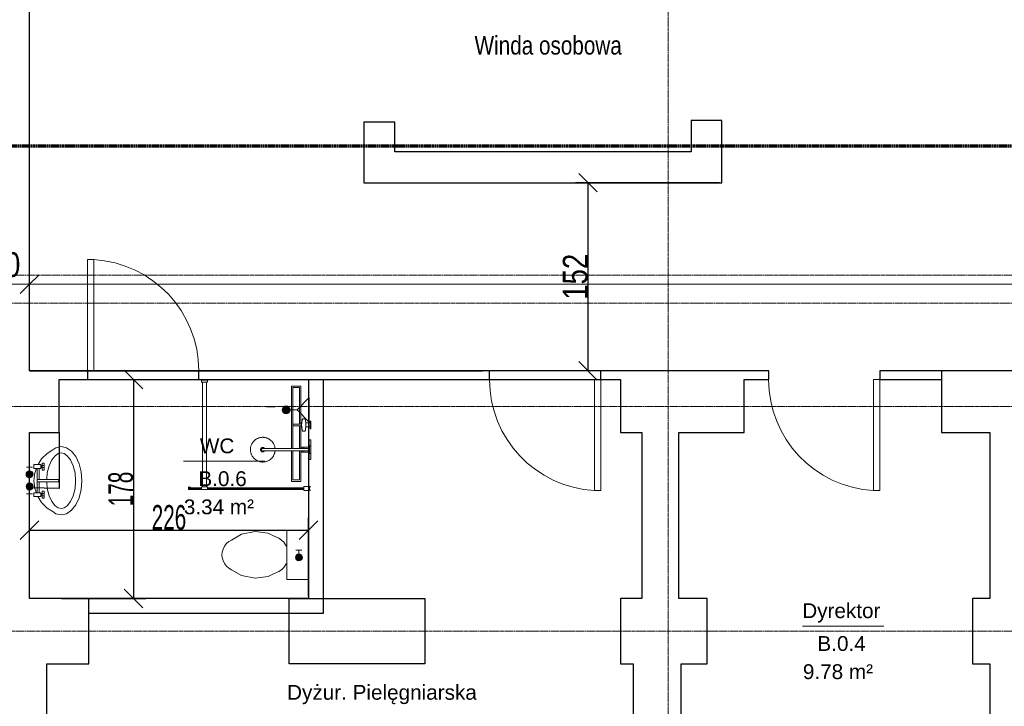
# Model space of a CAD drawing. Header units: millimetres. Extents: x -56965 to 15328, y -25411 to 16900.
# Tile 21 of 69: x -29662 to -21686, y -11802 to -6241. Entities that reach past the tile are written whole.
import ezdxf
from ezdxf.lldxf.tags import DXFTag

# ---------------------------------------------------------------- set-up
doc = ezdxf.new("R2010")
doc.units = ezdxf.units.MM
doc.linetypes.add('Kreska', pattern=[6.35, 3.175, -3.175])
doc.linetypes.add('Linia siatki', pattern=[22.225, 12.7, -3.175, 3.175, -3.175])
for name, color, linetype, lineweight in [('A-ANNO-DIMS', 7, 'Continuous', 5), ('A-ANNO-DIMS-100', 7, 'Continuous', 5), ('A-AREA-IDEN', 7, 'Continuous', 5), ('A-DETL-GENF', 7, 'Continuous', 5), ('A-DOOR', 7, 'Continuous', 5), ('A-WALL', 7, 'Continuous', 5), ('G-ANNO-SYMB', 7, 'Continuous', 5), ('G-ANNO-TEXT', 7, 'Continuous', 5), ('IS_Odbiorniki', 7, 'SOLID', 18), ('P-SANR-FIXT', 7, 'Continuous', 5), ('S-GRID', 7, 'Continuous', 5)]:
    doc.layers.add(name, color=color, linetype=linetype, lineweight=lineweight)
doc.layers.add('Default', color=7, linetype='Continuous')
doc.layers.add('IS_Ciepła_woda', color=1, linetype='DASHDOT', lineweight=30, true_color=0xff0000)
doc.styles.add('Arial_1', font='arial.ttf', dxfattribs={"width": 0.8, "height": 200})
doc.styles.add('Arial_3', font='arial.ttf', dxfattribs={"height": 120})
doc.styles.add('Arial_4', font='arial.ttf', dxfattribs={"width": 0.6, "height": 200})
doc.styles.add('Arial_5', font='arial.ttf', dxfattribs={"width": 0.8, "height": 150})
tags = doc.linetypes.add('DASHDOT', pattern=[20, 10, -5, 0, -5]).pattern_tags.tags
tags[10:11] = [DXFTag(74, 4), DXFTag(75, 0), DXFTag(340, '0'), DXFTag(46, 0.0), DXFTag(50, 0.0), DXFTag(44, 0.0), DXFTag(45, 0.0)]
tags[8:9] = [DXFTag(74, 4), DXFTag(75, 0), DXFTag(340, '0'), DXFTag(46, 0.0), DXFTag(50, 0.0), DXFTag(44, 0.0), DXFTag(45, 0.0)]
tags[6:7] = [DXFTag(74, 4), DXFTag(75, 0), DXFTag(340, '0'), DXFTag(46, 0.0), DXFTag(50, 0.0), DXFTag(44, 0.0), DXFTag(45, 0.0)]
tags[4:5] = [DXFTag(74, 4), DXFTag(75, 0), DXFTag(340, '0'), DXFTag(46, 0.0), DXFTag(50, 0.0), DXFTag(44, 0.0), DXFTag(45, 0.0)]
tags = doc.linetypes.add('SOLID', pattern=[10, 10, 0]).pattern_tags.tags
tags[6:7] = [DXFTag(74, 4), DXFTag(75, 0), DXFTag(340, '0'), DXFTag(46, 0.0), DXFTag(50, 0.0), DXFTag(44, 0.0), DXFTag(45, 0.0)]
tags[4:5] = [DXFTag(74, 4), DXFTag(75, 0), DXFTag(340, '0'), DXFTag(46, 0.0), DXFTag(50, 0.0), DXFTag(44, 0.0), DXFTag(45, 0.0)]
doc.dimstyles.new('REVIT_standard', dxfattribs={"dimscale": 304.8, "dimtxt": 204.05188, "dimasz": 0.492126, "dimexe": 0.328084, "dimexo": 0.0625, "dimgap": 0, "dimtad": 1, "dimdec": 0, "dimlfac": 0.1, "dimzin": 0, "dimdsep": 46, "dimtxsty": 'Arial_1', "dimblk1": 'OBLIQUE', "dimblk2": 'OBLIQUE', "dimsah": 1, "dimcen": 0.09, "dimazin": 0, "dimtfac": 1, "dimtdec": 4, "dimtix": 1, "dimtmove": 0, "dimatfit": 3, "dimfxl": 0.328084, "dimfxlon": 1, "dimtvp": 1, "dimtolj": 1, "dimtzin": 0, "dimarcsym": 2})
doc.dimstyles.new('standard_wielkość_otworów', dxfattribs={"dimscale": 304.8, "dimtxt": 204.05188, "dimasz": 0.492126, "dimexe": 0.328084, "dimexo": 0.0625, "dimgap": 0, "dimtad": 1, "dimdec": 0, "dimlfac": 0.1, "dimzin": 0, "dimdsep": 46, "dimtxsty": 'Arial_4', "dimblk1": 'OBLIQUE', "dimblk2": 'OBLIQUE', "dimsah": 1, "dimcen": 0.09, "dimazin": 0, "dimtfac": 1, "dimtdec": 4, "dimtix": 1, "dimtmove": 0, "dimatfit": 3, "dimfxl": 0.328084, "dimfxlon": 1, "dimtvp": 1, "dimtolj": 1, "dimtzin": 0, "dimarcsym": 2})

# ---------------------------------------------------------------- blocks, each defined once
blk = doc.blocks.new('M_Jednoskrzydłowe płytowe - 90-1437628-PARTER')
at = {"layer": 'A-DOOR'}
for p, q in [((399, -35), (399, -935.2)), ((450, -35), (399, -35)), ((450, -35), (450, -935.2)), ((450, -935.2), (399, -935.2))]:
    blk.add_line(p, q, dxfattribs=at)
blk.add_arc((450, -35), 901.7, 180, 266.7576, dxfattribs=at)
blk = doc.blocks.new('DIMBLOCK7-PARTER')
at = {"layer": 'A-ANNO-DIMS-100', "color": 250, "true_color": 0x303030, "transparency": 16777216}
for p, q in [((-29983.4, -8383.8), (-29983.4, -8283.8)), ((-29583.4, -8383.8), (-29583.4, -8283.8)), ((-29983.4, -8383.8), (-29908.4, -8308.8)), ((-29583.4, -8383.8), (-29508.4, -8308.8)), ((-29983.4, -8383.8), (-30058.4, -8458.8)), ((-29983.4, -8383.8), (-29583.4, -8383.8)), ((-29983.4, -8383.8), (-29983.4, -8483.8)), ((-29583.4, -8383.8), (-29658.4, -8458.8)), ((-29583.4, -8383.8), (-29583.4, -8483.8))]:
    blk.add_line(p, q, dxfattribs=at)
at = {"layer": 'A-ANNO-DIMS-100', "color": 0, "transparency": 16777216, "insert": (-29905.8, -8124.2), "char_height": 200, "width": 293.835, "attachment_point": 1, "line_spacing_factor": 0.941778, "style": 'Arial_1'}
blk.add_mtext('40', dxfattribs=at)
blk = doc.blocks.new('_Oblique')
at = {"color": 0, "linetype": 'ByBlock', "lineweight": -2}
blk.add_line((-0.5, -0.5), (0.5, 0.5), dxfattribs=at)
blk = doc.blocks.new('DIMBLOCK8-PARTER')
at = {"layer": 'A-ANNO-DIMS-100', "color": 250, "true_color": 0x303030, "transparency": 16777216}
for p, q in [((-29583.4, -8383.8), (-29583.4, -8283.8)), ((-10833.4, -8383.8), (-10833.4, -8283.8)), ((-29583.4, -8383.8), (-29508.4, -8308.8)), ((-10833.4, -8383.8), (-10758.4, -8308.8)), ((-29583.4, -8383.8), (-29658.4, -8458.8)), ((-29583.4, -8383.8), (-10833.4, -8383.8)), ((-29583.4, -8383.8), (-29583.4, -8483.8)), ((-10833.4, -8383.8), (-10908.4, -8458.8)), ((-10833.4, -8383.8), (-10833.4, -8483.8))]:
    blk.add_line(p, q, dxfattribs=at)
at = {"layer": 'A-ANNO-DIMS-100', "color": 0, "transparency": 16777216, "insert": (-20453.3, -8124.2), "char_height": 200, "width": 587.669, "attachment_point": 1, "line_spacing_factor": 0.941778, "style": 'Arial_1'}
blk.add_mtext('1875', dxfattribs=at)
blk = doc.blocks.new('AN_pomieszczenia - Room Tag With Area-359654-PARTER')
at = {"layer": 'A-AREA-IDEN'}
for p in [(-3.295, 0), (3.295, 0)]:
    blk.add_line(p, (0, 0), dxfattribs=at)
blk = doc.blocks.new('Sanitary_Showers_Roca_T-500-Pack-Basic-Thermostatic - T-500 Pack Basic Thermostatic-822852-Rzut Parteru')
at = {"layer": 'A-DETL-GENF'}
for p, q in [((63, 0), (-4.7, 0)), ((-4.7, 0), (-4.7, -13)), ((85.3, 0), (63, 0)), ((155.3, 0), (85.3, 0)), ((-174.7, -47), (-175.3, -48)), ((-175.3, -48), (-175.3, -65.1)), ((-175.3, -65.1), (-174.7, -66.2)), ((-173.9, -46.4), (-174.7, -47)), ((-174.7, -66.2), (-173.9, -66.7)), ((-172.8, -45.9), (-173.9, -46.4)), ((-173.9, -66.7), (-172.8, -67.2)), ((-171.4, -45.4), (-172.8, -45.9)), ((-172.8, -67.2), (-171.4, -67.7)), ((-169.8, -44.9), (-171.4, -45.4)), ((-171.4, -67.7), (-169.8, -68.2)), ((-167.8, -44.5), (-169.8, -44.9)), ((-169.8, -68.2), (-167.8, -68.7)), ((-165.6, -44), (-167.8, -44.5)), ((-167.8, -68.7), (-165.5, -69.1)), ((-163.2, -43.6), (-165.6, -44)), ((-165.5, -69.1), (-164, -69.6)), ((-164, -69.6), (-163.1, -69.8)), ((-160.5, -43.2), (-163.2, -43.6)), ((-163.1, -69.8), (-156.8, -71.3)), ((-157.6, -42.8), (-160.5, -43.2)), ((-154.4, -42.5), (-157.6, -42.8)), ((-156.8, -71.3), (-155.8, -71.5)), ((-155.8, -71.5), (-154.8, -71.7)), ((-154.8, -71.7), (-149.8, -72.7)), ((-123.6, -0.1), (-154.7, -0.1)), ((-154.7, -0.1), (-154.7, -6.1)), ((-154.7, -6.1), (-140.7, -6.1)), ((-151.1, -42.2), (-154.4, -42.5)), ((-147.7, -41.9), (-151.1, -42.2)), ((-149.8, -72.7), (-148.9, -72.8)), ((-148.9, -72.8), (-147.9, -73)), ((-147.9, -73), (-146.8, -73.1)), ((-144.1, -41.7), (-147.7, -41.9)), ((-146.8, -73.1), (-142.4, -73.8)), ((-140.7, -41.5), (-144.1, -41.7)), ((-142.4, -73.8), (-141.6, -73.9)), ((-141.6, -73.9), (-140.6, -74)), ((-140.7, -6.1), (-140.7, -41.5)), ((-140.7, -6.1), (-108.7, -6.1)), ((-134.3, -41.3), (-140.7, -41.5)), ((-140.6, -74), (-139.6, -74.1)), ((-139.6, -74.1), (-138.6, -74.2)), ((-138.6, -74.2), (-137.6, -74.3)), ((-137.6, -74.3), (-136.5, -74.3)), ((-136.5, -74.3), (-133.6, -74.6)), ((-127.9, -41.2), (-134.3, -41.3)), ((-133.6, -74.6), (-132.8, -74.6)), ((-132.8, -74.6), (-131.7, -74.7)), ((-131.7, -74.7), (-131.7, -80.5)), ((-131.7, -74.7), (-128.9, -74.8)), ((-128.9, -74.8), (-126.1, -74.9)), ((-121.5, -41.2), (-127.9, -41.2)), ((-126.1, -74.9), (-123.3, -74.9)), ((-94.7, -0.1), (-123.6, -0.1)), ((-123.3, -74.9), (-120.5, -74.8)), ((-115.1, -41.3), (-121.5, -41.2)), ((-120.5, -74.8), (-117.7, -74.7)), ((-117.7, -74.7), (-116.7, -74.6)), ((-117.7, -109.6), (-117.7, -74.7)), ((-116.7, -74.6), (-115.8, -74.6)), ((-115.8, -74.6), (-112.9, -74.3)), ((-108.7, -41.5), (-115.1, -41.3)), ((-112.9, -74.3), (-111.8, -74.3)), ((-111.8, -74.3), (-110.8, -74.2)), ((-110.8, -74.2), (-109.8, -74.1)), ((-109.8, -74.1), (-108.8, -74)), ((-108.8, -74), (-107.9, -73.9)), ((-108.7, -41.5), (-108.7, -6.1)), ((-108.7, -6.1), (-94.7, -6.1)), ((-105.4, -41.7), (-108.7, -41.5)), ((-107.9, -73.9), (-107, -73.7)), ((-107, -73.7), (-102.6, -73.1)), ((-101.8, -41.9), (-105.4, -41.7)), ((-102.6, -73.1), (-101.5, -73)), ((-98.3, -42.2), (-101.8, -41.9)), ((-101.5, -73), (-100.5, -72.8)), ((-100.5, -72.8), (-99.6, -72.7)), ((-99.6, -72.7), (-94.7, -71.7)), ((-95, -42.5), (-98.3, -42.2)), ((-91.9, -42.8), (-95, -42.5)), ((-94.7, -6.1), (-94.7, -0.1)), ((-94.7, -71.7), (-93.6, -71.5)), ((-93.6, -71.5), (-92.6, -71.3)), ((-92.6, -71.3), (-86.4, -69.8)), ((-89, -43.2), (-91.9, -42.8)), ((-86.3, -43.6), (-89, -43.2)), ((-86.4, -69.8), (-85.4, -69.5)), ((-83.8, -44), (-86.3, -43.6)), ((-85.4, -69.5), (-83.9, -69.1)), ((-83.9, -69.1), (-81.6, -68.6)), ((-81.6, -44.4), (-83.8, -44)), ((-79.7, -44.9), (-81.6, -44.4)), ((-81.6, -68.6), (-79.6, -68.2)), ((-78, -45.4), (-79.7, -44.9)), ((-79.6, -68.2), (-78, -67.7)), ((-76.6, -45.9), (-78, -45.4)), ((-78, -67.7), (-76.6, -67.2)), ((-75.5, -46.4), (-76.6, -45.9)), ((-76.6, -67.2), (-75.5, -66.7)), ((-74.8, -46.9), (-75.5, -46.4)), ((-75.5, -66.7), (-74.8, -66.1)), ((-74.1, -48), (-74.8, -46.9)), ((-74.8, -66.1), (-74.1, -65.1)), ((-74.1, -65.1), (-74.1, -48)), ((-4.7, -13), (53.8, -13)), ((45.3, -0.1), (45.3, -12.1)), ((45.3, -12.1), (105.3, -12.1)), ((53.8, -13), (54, -29.1)), ((53.8, -13), (61.3, -13)), ((54, -29.1), (54, -31.8)), ((54, -31.8), (54.3, -52.5)), ((54.3, -52.5), (54.7, -73.3)), ((54.4, -57.9), (65, -57.9)), ((54.7, -73.3), (65, -73.3)), ((60.3, -57.9), (59.5, -57.9)), ((60.3, -73.2), (59.5, -73.3)), ((61.1, -57.8), (60.3, -57.9)), ((61.1, -73.1), (60.3, -73.2)), ((61.9, -57.6), (61.1, -57.8)), ((61.9, -73), (61.1, -73.1)), ((61.3, -12.1), (61.3, -14.6)), ((61.3, -14.6), (89.3, -14.6)), ((62.6, -57.4), (61.9, -57.6)), ((62.6, -72.8), (61.9, -73)), ((63.4, -57.2), (62.6, -57.4)), ((63.4, -72.6), (62.6, -72.8)), ((64.2, -57), (63.4, -57.2)), ((64.2, -72.3), (63.4, -72.6)), ((65, -56.7), (64.2, -57)), ((65, -72.1), (64.2, -72.3)), ((65, -73.3), (64.8, -290.3)), ((65, -14.6), (65, -73.3)), ((89.3, -12.1), (75.3, -12.1)), ((85.6, -73.3), (85.6, -14.6)), ((86.4, -56.9), (85.6, -56.7)), ((85.6, -57.9), (96.2, -57.9)), ((86.4, -72.3), (85.6, -72)), ((85.6, -290.3), (85.6, -73.3)), ((85.6, -73.3), (95.8, -73.3)), ((87.2, -57.2), (86.4, -56.9)), ((87.2, -72.5), (86.4, -72.3)), ((88, -57.4), (87.2, -57.2)), ((88, -72.7), (87.2, -72.5)), ((88.8, -57.6), (88, -57.4)), ((88.8, -72.9), (88, -72.7)), ((89.6, -57.8), (88.8, -57.6)), ((89.6, -73.1), (88.8, -72.9)), ((89.3, -14.6), (89.3, -12.1)), ((96.8, -13), (89.3, -13)), ((90.4, -57.9), (89.6, -57.8)), ((90.4, -73.2), (89.6, -73.1)), ((91.3, -57.9), (90.4, -57.9)), ((91.3, -73.3), (90.4, -73.2)), ((95.8, -73.3), (96.3, -52.5)), ((96.3, -52.5), (96.5, -31.8)), ((96.5, -29.1), (96.8, -13)), ((96.5, -31.8), (96.5, -29.1)), ((96.8, -13), (155.3, -13)), ((105.3, -12.1), (105.3, -0.1)), ((155.3, -13), (155.3, 0)), ((-131.7, -80.5), (-131.7, -86)), ((-131.7, -86), (-131.7, -88.8)), ((-131.7, -88.8), (-131.7, -91.8)), ((-131.7, -91.8), (-131.7, -96.5)), ((-131.7, -96.5), (-131.7, -101.5)), ((-131.7, -101.5), (-131.7, -116.3)), ((-131.7, -116.3), (-131.7, -138.6)), ((-131.7, -138.6), (-131.5, -139.9)), ((-131.5, -139.9), (-131.1, -141.1)), ((-131.1, -141.1), (-130.4, -142.3)), ((-130.4, -142.3), (-129.5, -143.4)), ((-129.5, -143.4), (-127.2, -144.9)), ((-127.2, -144.9), (-126, -145.3)), ((-126, -145.3), (-124.7, -145.5)), ((-124.7, -145.5), (-123.4, -145.3)), ((-123.4, -145.3), (-122.1, -144.9)), ((-122.1, -144.9), (-119.9, -143.3)), ((-119.9, -143.3), (-119, -142.3)), ((-119, -142.3), (-118.3, -141.1)), ((-118.3, -141.1), (-117.8, -139.9)), ((-117.8, -139.9), (-117.7, -138.6)), ((-117.7, -121.5), (-117.7, -109.6)), ((-117.7, -130.3), (-117.7, -121.5)), ((-117.7, -136.7), (-117.7, -130.3)), ((-117.7, -138.6), (-117.7, -136.7)), ((6.4, -317.2), (3.1, -320.6)), ((10, -314.1), (6.4, -317.2)), ((13.7, -311), (10, -314.1)), ((17.6, -308.1), (13.7, -311)), ((21.7, -305.3), (17.6, -308.1)), ((26, -302.8), (21.7, -305.3)), ((30.4, -300.4), (26, -302.8)), ((35, -298.2), (30.4, -300.4)), ((39.7, -296.3), (35, -298.2)), ((44.6, -294.6), (39.7, -296.3)), ((49.5, -293.1), (44.6, -294.6)), ((54.6, -291.9), (49.5, -293.1)), ((59.6, -291), (54.6, -291.9)), ((64.8, -290.3), (59.6, -291)), ((65, -290.3), (65, -385.5)), ((90.3, -290.9), (85.6, -290.3)), ((85.6, -385.5), (85.6, -290.3)), ((95.3, -291.8), (90.3, -290.9)), ((100.2, -292.9), (95.3, -291.8)), ((104.9, -294.3), (100.2, -292.9)), ((109.5, -295.8), (104.9, -294.3)), ((114, -297.6), (109.5, -295.8)), ((118.4, -299.5), (114, -297.6)), ((122.5, -301.6), (118.4, -299.5)), ((126.6, -303.9), (122.5, -301.6)), ((130.4, -306.3), (126.6, -303.9)), ((134.1, -308.9), (130.4, -306.3)), ((137.6, -311.6), (134.1, -308.9)), ((141.1, -314.5), (137.6, -311.6)), ((144.5, -317.6), (141.1, -314.5)), ((147.8, -320.9), (144.5, -317.6)), ((-24.6, -384.8), (-24.7, -390)), ((-24.7, -390), (-24.6, -395.1)), ((-24.2, -379.7), (-24.6, -384.8)), ((-24.6, -395.1), (-24.2, -400.3)), ((-23.6, -374.7), (-24.2, -379.7)), ((-22.7, -369.8), (-23.6, -374.7)), ((-21.6, -364.9), (-22.7, -369.8)), ((-20.2, -360.1), (-21.6, -364.9)), ((-18.7, -355.5), (-20.2, -360.1)), ((-16.9, -351), (-18.7, -355.5)), ((-15, -346.7), (-16.9, -351)), ((-12.8, -342.5), (-15, -346.7)), ((-10.6, -338.5), (-12.8, -342.5)), ((-8.2, -334.6), (-10.6, -338.5)), ((-5.6, -331), (-8.2, -334.6)), ((-2.9, -327.4), (-5.6, -331)), ((0, -324), (-2.9, -327.4)), ((3.1, -320.6), (0, -324)), ((58.2, -386.3), (57.8, -388.8)), ((57.8, -388.8), (57.9, -391.4)), ((57.9, -391.4), (58.3, -393.9)), ((58.9, -383.8), (58.2, -386.3)), ((58.3, -393.9), (59.1, -396.4)), ((59.9, -381.4), (58.9, -383.8)), ((59.1, -396.4), (60.3, -398.7)), ((61.3, -379.3), (59.9, -381.4)), ((60.3, -398.7), (61.7, -400.8)), ((63, -377.3), (61.3, -379.3)), ((65, -375.6), (63, -377.3)), ((65, -385.5), (65.3, -392.3)), ((65.3, -392.3), (69, -397.9)), ((69, -397.9), (75.3, -400.1)), ((75.3, -400.1), (81.6, -397.9)), ((81.6, -397.9), (85.3, -392.3)), ((85.3, -392.3), (85.6, -385.5)), ((87.6, -377.3), (85.6, -375.6)), ((89.3, -379.3), (87.6, -377.3)), ((88.8, -400.8), (90.3, -398.7)), ((90.7, -381.4), (89.3, -379.3)), ((90.3, -398.7), (91.5, -396.4)), ((91.7, -383.8), (90.7, -381.4)), ((91.5, -396.4), (92.3, -393.9)), ((92.4, -386.3), (91.7, -383.8)), ((92.3, -393.9), (92.7, -391.4)), ((92.8, -388.8), (92.4, -386.3)), ((92.7, -391.4), (92.8, -388.8)), ((151, -324.4), (147.8, -320.9)), ((154.1, -328.2), (151, -324.4)), ((157, -332.1), (154.1, -328.2)), ((159.7, -336.2), (157, -332.1)), ((162.3, -340.5), (159.7, -336.2)), ((164.7, -344.9), (162.3, -340.5)), ((166.8, -349.5), (164.7, -344.9)), ((168.8, -354.2), (166.8, -349.5)), ((170.5, -359.1), (168.8, -354.2)), ((171.9, -364), (170.5, -359.1)), ((173.1, -369), (171.9, -364)), ((174.1, -374.1), (173.1, -369)), ((174.7, -379.3), (174.1, -374.1)), ((175.1, -384.4), (174.7, -379.3)), ((174.8, -399.8), (175.2, -394.7)), ((175.3, -389.6), (175.1, -384.4)), ((175.2, -394.7), (175.3, -389.6)), ((-24.2, -400.3), (-23.5, -405.4)), ((-23.5, -405.4), (-22.5, -410.5)), ((-22.5, -410.5), (-21.3, -415.5)), ((-21.3, -415.5), (-19.9, -420.5)), ((-19.9, -420.5), (-18.2, -425.3)), ((-18.2, -425.3), (-16.2, -430)), ((-16.2, -430), (-14.1, -434.6)), ((-14.1, -434.6), (-11.7, -439.1)), ((-11.7, -439.1), (-9.1, -443.3)), ((-9.1, -443.3), (-6.4, -447.5)), ((-6.4, -447.5), (-3.5, -451.4)), ((-3.5, -451.4), (-0.4, -455.1)), ((-0.4, -455.1), (2.8, -458.6)), ((2.8, -458.6), (6.1, -461.9)), ((6.1, -461.9), (9.5, -465.1)), ((9.5, -465.1), (13, -468)), ((13, -468), (16.5, -470.7)), ((16.5, -470.7), (20.2, -473.2)), ((20.2, -473.2), (24, -475.6)), ((24, -475.6), (28, -477.9)), ((28, -477.9), (32.2, -480)), ((61.7, -400.8), (63.5, -402.7)), ((63.5, -402.7), (65.5, -404.3)), ((65.5, -404.3), (67.8, -405.6)), ((67.8, -405.6), (70.2, -406.5)), ((70.2, -406.5), (72.7, -407.1)), ((72.7, -407.1), (75.3, -407.3)), ((75.3, -407.3), (77.9, -407.1)), ((77.9, -407.1), (80.4, -406.5)), ((80.4, -406.5), (82.8, -405.6)), ((82.8, -405.6), (85, -404.3)), ((85, -404.3), (87.1, -402.7)), ((87.1, -402.7), (88.8, -400.8)), ((120.2, -479.1), (124.6, -476.8)), ((124.6, -476.8), (128.9, -474.2)), ((128.9, -474.2), (133, -471.4)), ((133, -471.4), (136.9, -468.5)), ((136.9, -468.5), (140.6, -465.5)), ((140.6, -465.5), (144.1, -462.3)), ((144.1, -462.3), (147.5, -459)), ((147.5, -459), (150.6, -455.6)), ((150.6, -455.6), (153.5, -452.1)), ((153.5, -452.1), (156.2, -448.5)), ((156.2, -448.5), (158.7, -444.9)), ((158.7, -444.9), (161.1, -441)), ((161.1, -441), (163.4, -437)), ((163.4, -437), (165.5, -432.8)), ((165.5, -432.8), (167.5, -428.5)), ((167.5, -428.5), (169.2, -424)), ((169.2, -424), (170.8, -419.4)), ((170.8, -419.4), (172.1, -414.6)), ((172.1, -414.6), (173.3, -409.8)), ((173.3, -409.8), (174.2, -404.8)), ((174.2, -404.8), (174.8, -399.8)), ((32.2, -480), (36.6, -482)), ((36.6, -482), (41, -483.7)), ((41, -483.7), (45.7, -485.3)), ((45.7, -485.3), (50.4, -486.6)), ((50.4, -486.6), (55.3, -487.7)), ((55.3, -487.7), (60.2, -488.6)), ((60.2, -488.6), (65.3, -489.3)), ((65.3, -489.3), (70.4, -489.6)), ((70.4, -489.6), (75.5, -489.8)), ((75.5, -489.8), (80.6, -489.6)), ((80.6, -489.6), (85.8, -489.2)), ((85.8, -489.2), (90.9, -488.5)), ((90.9, -488.5), (96, -487.6)), ((96, -487.6), (101.1, -486.4)), ((101.1, -486.4), (106, -484.9)), ((106, -484.9), (110.8, -483.2)), ((110.8, -483.2), (115.6, -481.3)), ((115.6, -481.3), (120.2, -479.1))]:
    blk.add_line(p, q, dxfattribs=at)
blk = doc.blocks.new('Plumbing_Drainage_Roca_IN-WALL-950-IN-DRAIN-CHANNEL-Installatio - IN-WALL 950 IN-DRAIN CHANNEL - Installation drainage kit-V29-Rzut Parteru')
at = {"layer": 'A-DETL-GENF'}
for p, q in [((-385.7, 39.3), (-385.7, -38.1)), ((-78, 39.3), (-385.7, 39.3)), ((-78, 39.3), (-385.7, 39.3)), ((-385.7, 39.3), (-385.7, -38.1)), ((-78, 27.3), (-373.4, 27.3)), ((-373.4, 27.3), (-373.4, -26)), ((118.7, 39.3), (-63.9, 39.3)), ((118.7, 39.3), (-63.9, 39.3)), ((118.7, 27.3), (-63.9, 27.3)), ((385.8, 39.3), (139.3, 39.3)), ((385.8, 39.3), (139.3, 39.3)), ((373.6, 27.3), (139.3, 27.3)), ((373.6, -26), (373.6, 27.3)), ((385.8, -38.1), (385.8, 39.3)), ((385.8, -38.1), (385.8, 39.3)), ((-385.7, -38.1), (118.6, -38.1)), ((-385.7, -38.1), (118.6, -38.1)), ((-373.4, -26), (118.7, -26)), ((139.3, -26), (373.6, -26)), ((139.3, -38.1), (385.8, -38.1)), ((139.3, -38.1), (385.8, -38.1))]:
    blk.add_line(p, q, dxfattribs=at)
blk = doc.blocks.new('Sanitary_Shower-screens_Shower-wall-Square_100_GB51SRWL10 _1_ - 1000 mm_ Chromed Profiles-830542-Rzut Parteru')
at = {"layer": 'P-SANR-FIXT', "color": 13, "true_color": 0xcb6b69}
for p, q in [((11, 898), (1, 898)), ((11, 899), (11, 898)), ((11, 898), (11, 870)), ((56.5, 900), (12, 900)), ((58, 869.5), (58, 898.5)), ((837, 890.5), (58, 890.5)), ((58, 890.5), (58, 877.5)), ((837, 887), (58, 887)), ((58, 887), (58, 881)), ((58, 881), (837, 881)), ((58, 877.5), (837, 877.5)), ((887, 893), (837, 893)), ((837, 893), (837, 870)), ((887, 870), (887, 893)), ((993.5, 890.5), (887, 890.5)), ((991.5, 887), (887, 887)), ((887, 881), (991.5, 881)), ((887, 877.5), (981.3, 877.5)), ((980, 888.6), (979.9, 887.1)), ((979.9, 887.1), (991.8, 888.3)), ((991.8, 879.7), (979.9, 880.9)), ((979.9, 880.9), (979.9, 879.8)), ((979.9, 879.8), (981.8, 879.6)), ((991.4, 889.5), (980, 888.6)), ((981.8, 879.6), (981.1, 876.9)), ((988.9, 876), (989.6, 878.9)), ((989.3, 877.5), (993.5, 877.5)), ((989.6, 878.9), (991.3, 878.6)), ((991.5, 881), (991.5, 887)), ((991.8, 888.3), (991.8, 879.7)), ((993, 880.1), (993, 888)), ((993.5, 877.5), (993.5, 890.5)), ((1, 870), (11, 870)), ((11, 870), (11, 869)), ((12, 868), (56.5, 868)), ((837, 870), (887, 870)), ((846.5, 870), (846.5, 23)), ((877.5, 23), (877.5, 870)), ((977.8, 872.6), (991.1, 871.2)), ((981.1, 876.9), (978.3, 877.2)), ((991.5, 875.7), (988.9, 876)), ((846.5, 23), (837, 23)), ((837, 23), (837, 0)), ((837, 0), (887, 0)), ((838, 6), (888, 6)), ((846.5, 23), (877.5, 23)), ((887, 23), (877.5, 23)), ((887, 0), (887, 23))]:
    blk.add_line(p, q, dxfattribs=at)
for centre, radius, start, end in [((12, 899), 1, 90, 180), ((56.5, 898.5), 1.5, 0, 90), ((991.5, 880.1), 1.52, 261.82393, 359.96907), ((991.5, 888), 1.51, 2.45046, 94.355), ((12, 869), 1, 180, 270), ((56.5, 869.5), 1.5, 270, 360), ((978, 874.9), 2.29, 83.07274, 263.75801), ((991.3, 873.5), 2.28, 263.75801, 84.12082)]:
    blk.add_arc(centre, radius, start, end, dxfattribs=at)
blk = doc.blocks.new('A$C4DF32C06')
at = {"layer": 'IS_Odbiorniki', "ltscale": 10}
h = blk.add_hatch(color=256, dxfattribs=at)
h.dxf.hatch_style = 1
edge = h.paths.add_edge_path()
edge.add_arc((28.2, 28.2), 28.2, 0, 360)
for points in [[(56.5, 28.2), (86.6, 28.2), (86.6, 52.7)], [(56.5, 28.2), (86.6, 28.2), (86.6, 3.8)]]:
    blk.add_lwpolyline(points, dxfattribs=at)
blk.add_circle((28.2, 28.2), 28.2, dxfattribs=at)
blk = doc.blocks.new('*D585')
at = {"layer": 'A-ANNO-DIMS', "color": 0, "lineweight": -2, "transparency": 16777216}
for p, q in [((-29583.4, -10910.4), (-29583.4, -10275.5)), ((-27323, -10910.4), (-27323, -10275.5)), ((-29583.4, -10375.5), (-27323, -10375.5))]:
    blk.add_line(p, q, dxfattribs=at)
at = {"layer": 'Defpoints', "color": 0, "transparency": 16777216}
for p in [(-27323, -10375.5), (-29583.4, -10929.4), (-27323, -10929.4)]:
    blk.add_point(p, dxfattribs=at)
at = {"layer": 'A-ANNO-DIMS', "color": 0, "lineweight": -2, "transparency": 16777216, "xscale": 150, "yscale": 150, "zscale": 150, "rotation": 180}
blk.add_blockref('_Oblique', (-29583.4, -10375.5), dxfattribs=at)
at = {"layer": 'A-ANNO-DIMS', "color": 0, "lineweight": -2, "transparency": 16777216, "xscale": 150, "yscale": 150, "zscale": 150}
blk.add_blockref('_Oblique', (-27323, -10375.5), dxfattribs=at)
at = {"layer": 'A-ANNO-DIMS', "color": 0, "transparency": 16777216, "insert": (-28453.2, -10273.4), "char_height": 200, "attachment_point": 5, "style": 'Arial_4'}
blk.add_mtext('\\A1;226', dxfattribs=at)
blk = doc.blocks.new('*D586')
at = {"layer": 'A-ANNO-DIMS', "color": 0, "lineweight": -2, "transparency": 16777216}
for p, q in [((-29324.4, -9154.4), (-28640.9, -9154.4)), ((-28740.9, -9154.4), (-28740.9, -10929.4)), ((-29324.4, -10929.4), (-28640.9, -10929.4))]:
    blk.add_line(p, q, dxfattribs=at)
at = {"layer": 'Defpoints', "color": 0, "transparency": 16777216}
for p in [(-29343.4, -9154.4), (-29343.4, -10929.4), (-28740.9, -10929.4)]:
    blk.add_point(p, dxfattribs=at)
at = {"layer": 'A-ANNO-DIMS', "color": 0, "lineweight": -2, "transparency": 16777216, "xscale": 150, "yscale": 150, "zscale": 150}
for p, rotation in [((-28740.9, -9154.4), 90), ((-28740.9, -10929.4), 270)]:
    blk.add_blockref('_Oblique', p, dxfattribs=dict(at, rotation=rotation))
at = {"layer": 'A-ANNO-DIMS', "color": 0, "transparency": 16777216, "insert": (-28843.1, -10041.9), "char_height": 200, "attachment_point": 5, "rotation": 90, "style": 'Arial_4'}
blk.add_mtext('\\A1;178', dxfattribs=at)
blk = doc.blocks.new('*D588')
at = {"layer": 'A-ANNO-DIMS', "color": 0, "lineweight": -2, "transparency": 16777216}
for p, q in [((-23992.5, -7561.4), (-25158.9, -7561.4)), ((-25058.9, -7561.4), (-25058.9, -9084.4)), ((-23992.5, -9084.4), (-25158.9, -9084.4))]:
    blk.add_line(p, q, dxfattribs=at)
at = {"layer": 'Defpoints', "color": 0, "transparency": 16777216}
for p in [(-23973.4, -7561.4), (-25058.9, -9084.4), (-23973.4, -9084.4)]:
    blk.add_point(p, dxfattribs=at)
at = {"layer": 'A-ANNO-DIMS', "color": 0, "lineweight": -2, "transparency": 16777216, "xscale": 150, "yscale": 150, "zscale": 150}
for p, rotation in [((-25058.9, -7561.4), 90), ((-25058.9, -9084.4), 270)]:
    blk.add_blockref('_Oblique', p, dxfattribs=dict(at, rotation=rotation))
at = {"layer": 'A-ANNO-DIMS', "color": 0, "transparency": 16777216, "insert": (-25161, -8322.9), "char_height": 200, "attachment_point": 5, "rotation": 90, "style": 'Arial_1'}
blk.add_mtext('\\A1;152', dxfattribs=at)

msp = doc.modelspace()

# ---------------------------------------------------------------- hatches: boundary and pattern name
at = {"true_color": 0xed1f24}
h = msp.add_hatch(color=240, dxfattribs=at)
h.dxf.hatch_style = 1
edge = h.paths.add_edge_path()
edge.add_arc((-27503.80323, -9402.71619), 24.46739, 0, 360)
h = msp.add_hatch(color=240, dxfattribs=at)
h.dxf.hatch_style = 1
edge = h.paths.add_edge_path()
edge.add_arc((-29583.41602, -9922.22822), 24.46739, 0, 360)
h = msp.add_hatch(color=240, dxfattribs=at)
h.dxf.hatch_style = 1
edge = h.paths.add_edge_path()
edge.add_arc((-29582.84536, -10021.88559), 24.46739, 0, 360)
h = msp.add_hatch(color=240, dxfattribs=at)
h.dxf.hatch_style = 1
edge = h.paths.add_edge_path()
edge.add_arc((-27400.71448, -10596.34532), 24.46739, 0, 360)

# ---------------------------------------------------------------- linework, layer by layer
for p, q in [((-26873.41602, -7561.40745), (-23973.41602, -7561.40745)), ((-29583.41602, -9084.40745), (-25913.41602, -9084.40745)), ((-29583.41602, -9084.40745), (-29083.41602, -9084.40745)), ((-29583.41602, -9084.40745), (-29113.41602, -9084.40745)), ((-29113.41602, -9084.40745), (-29113.41602, -9154.40745)), ((-29113.41602, -9084.40745), (-29113.41602, -9154.40745)), ((-29113.41602, -9084.40745), (-28213.41602, -9084.40745)), ((-28213.41602, -9084.40745), (-28213.41602, -9154.40745)), ((-25856.60048, -9154.40745), (-25856.60048, -9084.40745)), ((-24954.90903, -9154.40745), (-24954.90903, -9084.40745)), ((-29343.41602, -9154.40745), (-28843.41602, -9154.40745)), ((-27323.04737, -9154.40745), (-27323.04737, -10929.40745)), ((-27203.04737, -9154.40745), (-27203.04737, -11049.40745)), ((-29343.41602, -9584.40745), (-29343.41602, -10038.90746)), ((-29343.41602, -10038.90746), (-29585.29557, -10031.40745)), ((-27323.04737, -10929.40745), (-29102.06937, -10929.40745)), ((-27479.41602, -11459.40745), (-27479.41602, -10929.40745)), ((-27479.41602, -10929.40745), (-26379.41602, -10929.40745)), ((-26379.41602, -10929.40745), (-26379.41602, -11459.40745)), ((-27203.04737, -11049.40745), (-29102.06937, -11049.40745)), ((-26379.41602, -11459.40745), (-27479.41602, -11459.40745))]:
    msp.add_line(p, q)
at = {"color": 240, "true_color": 0xed1f24}
for centre in [(-27503.80323, -9402.71619), (-29583.41602, -9922.22822), (-29582.84536, -10021.88559), (-27400.71448, -10596.34532)]:
    msp.add_circle(centre, 24.46739, dxfattribs=at)
at = {"layer": 'A-WALL', "lineweight": 25}
for p, q in [((-29583.41602, -7119.40745), (-29583.41602, -5684.40745)), ((-26873.41602, -7071.40745), (-26873.41602, -7561.40745)), ((-26623.41602, -7071.40745), (-26873.41602, -7071.40745)), ((-26623.41602, -7311.40745), (-26623.41602, -7071.40745)), ((-24223.41602, -7056.40745), (-24223.41602, -7311.40745)), ((-23973.41602, -7056.40745), (-24223.41602, -7056.40745)), ((-23973.41602, -7561.40745), (-23973.41602, -7056.40745)), ((-29583.41602, -9084.40745), (-29583.41602, -7119.40745)), ((-24223.41602, -7311.40745), (-26623.41602, -7311.40745)), ((-26873.41602, -7561.40745), (-23973.41602, -7561.40745)), ((-27723.41602, -9084.40745), (-29583.41602, -9084.40745)), ((-23593.89152, -9084.40745), (-27723.41602, -9084.40745)), ((-23593.89152, -9154.40745), (-23593.89152, -9084.40745)), ((-22693.89152, -9084.40745), (-22693.89152, -9154.40745)), ((-21263.41602, -9084.40745), (-22693.89152, -9084.40745)), ((-22193.89152, -9084.40745), (-22193.89152, -9584.40745)), ((-29343.41602, -9584.40745), (-29343.41602, -9154.40745)), ((-29343.41602, -9154.40745), (-27663.41602, -9154.40745)), ((-27663.41602, -9154.40745), (-25723.41602, -9154.40745)), ((-25723.41602, -9154.40745), (-24793.89152, -9154.40745)), ((-24793.89152, -9154.40745), (-24793.89152, -9584.40745)), ((-23793.89152, -9584.40745), (-23793.89152, -9154.40745)), ((-23793.89152, -9154.40745), (-23593.89152, -9154.40745)), ((-22693.89152, -9154.40745), (-22193.89152, -9154.40745)), ((-27663.41602, -9374.40745), (-27593.41602, -9374.40745)), ((-29583.41602, -10929.40745), (-29583.41602, -9584.40745)), ((-29583.41602, -9584.40745), (-29343.41602, -9584.40745)), ((-24793.89152, -9584.40745), (-24623.41602, -9584.40745)), ((-24623.41602, -9584.40745), (-24623.41602, -10304.40745)), ((-24323.41602, -10929.40745), (-24323.41602, -9584.40745)), ((-24323.41602, -9584.40745), (-23793.89152, -9584.40745)), ((-22193.89152, -9584.40745), (-21803.41602, -9584.40745)), ((-21803.41602, -9584.40745), (-21803.41602, -10929.40745)), ((-24623.41602, -10304.40745), (-24623.41602, -10929.40745)), ((-29102.06937, -10929.40745), (-29583.41602, -10929.40745)), ((-29102.06937, -11459.40745), (-29102.06937, -10929.40745)), ((-24623.41602, -10929.40745), (-24793.89152, -10929.40745)), ((-24793.89152, -10929.40745), (-24793.89152, -11459.40745)), ((-24093.89152, -10929.40745), (-24323.41602, -10929.40745)), ((-24093.89152, -11459.40745), (-24093.89152, -10929.40745)), ((-21803.41602, -10929.40745), (-21943.89152, -10929.40745)), ((-21943.89152, -10929.40745), (-21943.89152, -11459.40745)), ((-29443.41602, -13234.40745), (-29443.41602, -11459.40745)), ((-29443.41602, -11459.40745), (-29102.06937, -11459.40745)), ((-24793.89152, -11459.40745), (-24693.41602, -11459.40745)), ((-24693.41602, -11459.40745), (-24693.41602, -13234.40745)), ((-24303.41602, -13284.40745), (-24303.41602, -11459.40745)), ((-24303.41602, -11459.40745), (-24093.89152, -11459.40745)), ((-21943.89152, -11459.40745), (-21803.41602, -11459.40745)), ((-21803.41602, -11459.40745), (-21803.41602, -13284.40745))]:
    msp.add_line(p, q, dxfattribs=at)
at = {"layer": 'Default', "color": 7, "lineweight": 15, "ltscale": 35, "transparency": 33554687}
for p, q in [((-29440.13284, -9753.639), (-29394.61527, -9724.93872)), ((-29370.06081, -9708.16891), (-29394.61527, -9724.93872)), ((-29326.67804, -9698.75137), (-29370.06081, -9708.16891)), ((-29283.29527, -9708.16891), (-29326.67804, -9698.75137)), ((-29242.88156, -9735.77721), (-29283.29527, -9708.16891)), ((-29513.90135, -9844.7691), (-29484.90264, -9798.53258)), ((-29484.90264, -9798.53258), (-29440.13284, -9753.639)), ((-29402.3321, -9806.10528), (-29424.50419, -9853.72543)), ((-29375.98196, -9772.76574), (-29402.3321, -9806.10528)), ((-29349.91669, -9754.95821), (-29375.98196, -9772.76574)), ((-29326.67804, -9749.91539), (-29349.91669, -9754.95821)), ((-29303.43939, -9754.95821), (-29326.67804, -9749.91539)), ((-29277.37412, -9772.76574), (-29303.43939, -9754.95821)), ((-29251.02399, -9806.10528), (-29277.37412, -9772.76574)), ((-29228.87054, -9853.72543), (-29251.02399, -9806.10528)), ((-29208.15669, -9779.69749), (-29242.88156, -9735.77721)), ((-29181.52169, -9836.93867), (-29208.15669, -9779.69749)), ((-29546.58129, -9876.17222), (-29546.58129, -9844.7691)), ((-29546.58129, -9844.7691), (-29492.35325, -9844.7691)), ((-29546.58129, -9876.17222), (-29492.35325, -9876.17222)), ((-29539.50541, -9912.11286), (-29526.95264, -9876.17222)), ((-29521.83183, -9876.17222), (-29521.83183, -9974.30189)), ((-29505.06541, -9876.17222), (-29505.06541, -9965.14887)), ((-29492.35325, -9844.7691), (-29492.35325, -9847.98741)), ((-29492.35325, -9847.98741), (-29492.35325, -9872.39435)), ((-29492.35325, -9847.98741), (-29487.19683, -9847.98741)), ((-29487.19683, -9872.39435), (-29492.35325, -9872.39435)), ((-29492.35325, -9872.39435), (-29492.35325, -9876.17222)), ((-29487.19683, -9847.98741), (-29487.19683, -9851.93824)), ((-29487.19683, -9868.44692), (-29487.19683, -9851.93824)), ((-29487.19683, -9851.93824), (-29479.19514, -9851.93824)), ((-29487.19683, -9868.44692), (-29479.19514, -9868.44692)), ((-29487.19683, -9868.44692), (-29487.19683, -9872.39435)), ((-29479.19514, -9851.93824), (-29479.19514, -9831.75342)), ((-29479.19514, -9831.75342), (-29464.26, -9831.75342)), ((-29479.19514, -9868.44692), (-29479.19514, -9851.93824)), ((-29479.19514, -9851.93824), (-29464.26, -9851.93824)), ((-29479.19514, -9889.5372), (-29479.19514, -9868.44692)), ((-29479.19514, -9868.44692), (-29464.26, -9868.44692)), ((-29464.26, -9889.5372), (-29479.19514, -9889.5372)), ((-29464.26, -9831.75342), (-29464.26, -9851.93824)), ((-29464.26, -9851.93824), (-29464.26, -9868.44692)), ((-29464.26, -9868.44692), (-29464.26, -9889.5372)), ((-29424.50419, -9853.72543), (-29439.08324, -9911.78391)), ((-29214.29149, -9911.72965), (-29228.87054, -9853.72543)), ((-29164.79088, -9903.594), (-29181.52169, -9836.93867)), ((-29546.58129, -9975.12597), (-29539.50541, -9912.11286)), ((-29521.83183, -9965.14887), (-29521.83183, -9970.51046)), ((-29517.11966, -9965.14887), (-29521.83183, -9970.51046)), ((-29371.59027, -9965.14887), (-29517.11966, -9965.14887)), ((-29439.08324, -9911.78391), (-29443.47493, -9965.254)), ((-29350.16595, -9965.14887), (-29371.59027, -9965.14887)), ((-29345.84548, -9970.51046), (-29350.16595, -9965.14887)), ((-29209.2419, -9975.12597), (-29214.29149, -9911.72965)), ((-29159.06642, -9975.12597), (-29164.79088, -9903.594)), ((-29539.50541, -10038.13569), (-29546.58129, -9975.12597)), ((-29527.52068, -10072.42817), (-29539.50541, -10038.13569)), ((-29521.83183, -9970.51046), (-29521.83183, -9978.08994)), ((-29521.83183, -9974.30189), (-29521.83183, -10072.42817)), ((-29521.83183, -9978.08994), (-29521.83183, -9983.45153)), ((-29521.83183, -9978.08994), (-29517.11966, -9983.45153)), ((-29517.11966, -9983.45153), (-29505.06541, -9983.45153)), ((-29350.16595, -9983.45153), (-29505.06541, -9983.45153)), ((-29505.06541, -9983.45153), (-29505.06541, -10072.42817)), ((-29443.47493, -9983.45153), (-29439.06629, -10038.5189)), ((-29439.06629, -10038.5189), (-29424.50419, -10096.52311)), ((-29345.84548, -9978.08994), (-29350.16595, -9983.45153)), ((-29345.84548, -9978.08994), (-29350.16595, -9983.45153)), ((-29345.84548, -9970.51046), (-29345.84548, -9974.30189)), ((-29345.84548, -9974.30189), (-29345.84548, -9978.08994)), ((-29228.87054, -10096.52311), (-29214.29149, -10038.5189)), ((-29214.29149, -10038.5189), (-29209.2419, -9975.12597)), ((-29181.52169, -10113.31327), (-29164.79088, -10046.65794)), ((-29164.79088, -10046.65794), (-29159.06642, -9975.12597)), ((-29546.58129, -10103.83129), (-29546.58129, -10072.42817)), ((-29492.35325, -10072.42817), (-29546.58129, -10072.42817)), ((-29492.35325, -10103.83129), (-29546.58129, -10103.83129)), ((-29511.51899, -10109.27088), (-29514.9323, -10103.83129)), ((-29506.77122, -10116.84697), (-29511.51899, -10109.27088)), ((-29484.90264, -10151.71936), (-29506.77122, -10116.84697)), ((-29492.35325, -10072.42817), (-29492.35325, -10075.64987)), ((-29492.35325, -10075.64987), (-29487.19683, -10075.64987)), ((-29492.35325, -10075.64987), (-29492.35325, -10100.05512)), ((-29487.19683, -10100.05512), (-29492.35325, -10100.05512)), ((-29492.35325, -10100.05512), (-29492.35325, -10103.83129)), ((-29487.19683, -10100.05512), (-29487.19683, -10075.64987)), ((-29487.19683, -10079.59731), (-29479.19514, -10079.59731)), ((-29487.19683, -10096.66216), (-29479.19514, -10096.66216)), ((-29479.19514, -10079.59731), (-29479.19514, -10059.06319)), ((-29479.19514, -10059.06319), (-29464.26, -10059.06319)), ((-29479.19514, -10079.638), (-29479.19514, -10079.59731)), ((-29479.19514, -10096.66216), (-29479.19514, -10079.638)), ((-29479.19514, -10079.638), (-29464.26, -10079.638)), ((-29464.26, -10096.66216), (-29479.19514, -10096.66216)), ((-29479.19514, -10116.84697), (-29479.19514, -10096.66216)), ((-29464.26, -10116.84697), (-29479.19514, -10116.84697)), ((-29464.26, -10059.06319), (-29464.26, -10079.638)), ((-29464.26, -10079.638), (-29464.26, -10096.66216)), ((-29464.26, -10096.66216), (-29464.26, -10116.84697)), ((-29424.50419, -10096.52311), (-29402.3321, -10144.14666)), ((-29251.02399, -10144.14666), (-29228.87054, -10096.52311)), ((-29208.15669, -10170.55106), (-29181.52169, -10113.31327)), ((-29440.13284, -10196.61294), (-29484.90264, -10151.71936)), ((-29394.61527, -10225.31322), (-29440.13284, -10196.61294)), ((-29402.3321, -10144.14666), (-29375.98196, -10177.4862)), ((-29375.98196, -10177.4862), (-29349.91669, -10195.29034)), ((-29349.91669, -10195.29034), (-29326.67804, -10200.33655)), ((-29326.67804, -10200.33655), (-29303.43939, -10195.29034)), ((-29303.43939, -10195.29034), (-29277.37412, -10177.4862)), ((-29277.37412, -10177.4862), (-29251.02399, -10144.14666)), ((-29242.88156, -10214.47473), (-29208.15669, -10170.55106)), ((-29394.61527, -10225.31322), (-29370.06081, -10242.08303)), ((-29370.06081, -10242.08303), (-29326.67804, -10251.50057)), ((-29326.67804, -10251.50057), (-29283.29527, -10242.08303)), ((-29283.29527, -10242.08303), (-29242.88156, -10214.47473)), ((-27945.41927, -10455.49587), (-27864.68001, -10408.49632)), ((-27864.68001, -10408.49632), (-27754.08913, -10385.49676)), ((-27754.08913, -10385.49676), (-27650.55548, -10400.49632)), ((-27606.65724, -10420.49462), (-27650.55548, -10400.49632)), ((-27562.77596, -10441.49673), (-27606.65724, -10420.49462)), ((-27541.5992, -10455.49587), (-27562.77596, -10441.49673)), ((-27323.04737, -10375.49591), (-27499.05238, -10375.49591)), ((-27499.05238, -10375.49591), (-27499.05238, -10502.49373)), ((-28014.79609, -10528.70144), (-28022.17548, -10555.02275)), ((-28002.83001, -10504.65227), (-28014.79609, -10528.70144)), ((-27986.81136, -10483.88077), (-28002.83001, -10504.65227)), ((-27967.39467, -10467.26018), (-27986.81136, -10483.88077)), ((-27945.41927, -10455.49587), (-27967.39467, -10467.26018)), ((-27523.14393, -10473.49671), (-27541.5992, -10455.49587)), ((-27504.11893, -10502.49373), (-27523.14393, -10473.49671)), ((-27499.05238, -10502.49373), (-27504.11893, -10502.49373)), ((-27499.05238, -10502.49373), (-27499.05238, -10648.49621)), ((-28024.02372, -10575.49582), (-28024.66467, -10575.49582)), ((-28022.17548, -10555.02275), (-28024.02372, -10575.49582)), ((-28022.17548, -10595.97228), (-28024.02372, -10575.49582)), ((-28014.79609, -10622.2885), (-28022.17548, -10595.97228)), ((-28002.83001, -10646.33936), (-28014.79609, -10622.2885)), ((-27986.81136, -10667.11086), (-28002.83001, -10646.33936)), ((-27986.81136, -10667.11086), (-27967.39467, -10683.73146)), ((-27967.39467, -10683.73146), (-27945.41927, -10695.49576)), ((-27523.14393, -10677.49492), (-27541.5992, -10695.49576)), ((-27504.11893, -10648.49621), (-27523.14393, -10677.49492)), ((-27499.05238, -10648.49621), (-27504.11893, -10648.49621)), ((-27499.05238, -10648.49621), (-27499.05238, -10775.49572)), ((-27945.41927, -10695.49576), (-27864.68001, -10742.49531)), ((-27864.68001, -10742.49531), (-27754.08913, -10765.49488)), ((-27650.55548, -10750.49531), (-27754.08913, -10765.49488)), ((-27606.65724, -10730.49702), (-27650.55548, -10750.49531)), ((-27562.77596, -10709.49491), (-27606.65724, -10730.49702)), ((-27541.5992, -10695.49576), (-27562.77596, -10709.49491)), ((-27499.05238, -10775.49572), (-27323.04737, -10775.49572))]:
    msp.add_line(p, q, dxfattribs=at)
at = {"layer": 'G-ANNO-SYMB', "linetype": 'Kreska', "lineweight": 70}
msp.add_line((-55297.31464, -7263.09522), (555.43524, -7263.09522), dxfattribs=at)
at = {"layer": 'IS_Odbiorniki', "ltscale": 10}
for points in [[(-27316.24348, -9301.48304), (-27316.24348, -9501.48304), (-27415.32605, -9401.48304), (-27316.24348, -9301.48304)], [(-27415.32605, -9401.48304), (-27474.77559, -9401.48304)]]:
    msp.add_lwpolyline(points, dxfattribs=at)
msp.add_ellipse((-27504.50036, -9401.48304), major_axis=(-32.35057, 0), ratio=1, dxfattribs=at)
at = {"layer": 'S-GRID', "linetype": 'Linia siatki'}
for p, q in [((-24408.41602, 10521.57226), (-24408.41602, -21375.48764)), ((-55866.74056, -8309.40745), (1287.74041, -8309.40745)), ((-54596.74056, -8536.40745), (17.74041, -8536.40745)), ((-54596.74056, -9374.40745), (17.74041, -9374.40745)), ((-55866.74056, -11194.40745), (1287.74041, -11194.40745))]:
    msp.add_line(p, q, dxfattribs=at)

# ---------------------------------------------------------------- block references
at = {"layer": 'A-AREA-IDEN', "xscale": 99.99999999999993, "yscale": 99.99999999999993, "zscale": 99.99999999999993}
for p in [(-28006.4451, -9817.88859), (-22991.56278, -11153.00456)]:
    msp.add_blockref('AN_pomieszczenia - Room Tag With Area-359654-PARTER', p, dxfattribs=at)
at = {"layer": 'A-DETL-GENF', "rotation": 269.9999999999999}
for name, p in [('Plumbing_Drainage_Roca_IN-WALL-950-IN-DRAIN-CHANNEL-Installatio - IN-WALL 950 IN-DRAIN CHANNEL - Installation drainage kit-V29-Rzut Parteru', (-27423.60934, -9594.40745)), ('Sanitary_Showers_Roca_T-500-Pack-Basic-Thermostatic - T-500 Pack Basic Thermostatic-822852-Rzut Parteru', (-27303.60934, -9648.15045))]:
    msp.add_blockref(name, p, dxfattribs=at)
at = {"layer": 'A-DOOR', "rotation": 180}
msp.add_blockref('M_Jednoskrzydłowe płytowe - 90-1437628-PARTER', (-28663.41602, -9119.40745), dxfattribs=at)
at = {"layer": 'A-DOOR'}
for p in [(-25404.90903, -9119.40745), (-23143.89152, -9119.40745)]:
    msp.add_blockref('M_Jednoskrzydłowe płytowe - 90-1437628-PARTER', p, dxfattribs=at)
at = {"layer": 'IS_Ciepła_woda', "rotation": 89.99999999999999}
msp.add_blockref('A$C4DF32C06', (-29553.91527, -9950.83861), dxfattribs=at)
at = {"layer": 'IS_Ciepła_woda', "xscale": -1, "rotation": 90}
msp.add_blockref('A$C4DF32C06', (-29553.91527, -9993.76018), dxfattribs=at)
at = {"layer": 'IS_Ciepła_woda', "color": 240, "true_color": 0xed1f24, "rotation": 89.99999999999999}
msp.add_blockref('A$C4DF32C06', (-27372.48604, -10624.5773), dxfattribs=at)
at = {"layer": 'P-SANR-FIXT', "color": 13, "true_color": 0xcb6b69, "rotation": 180}
msp.add_blockref('Sanitary_Shower-screens_Shower-wall-Square_100_GB51SRWL10 _1_ - 1000 mm_ Chromed Profiles-830542-Rzut Parteru', (-27302.60934, -9154.40745), dxfattribs=at)

# ---------------------------------------------------------------- texts
at = {"layer": 'A-AREA-IDEN', "char_height": 120, "attachment_point": 1, "style": 'Arial_3'}
for s, insert, width in [('WC', (-28202.68953, -9632.52232), 384.81), ('B.0.6', (-28214.6093, -9898.30737), 513.08), ('3.34 m²', (-28332.56453, -10126.622), 737.5525), ('Dyrektor ', (-23322.78815, -10967.63829), 1571.3075), ('B.0.4', (-23199.72697, -11233.42334), 513.08), ('9.78 m²', (-23317.6822, -11461.73797), 737.5525), ('Dyżur. Pielęgniarska', (-27496.35555, -11629.00893), 1876.3716414)]:
    msp.add_mtext(s, dxfattribs=dict(at, insert=insert, width=width))
at = {"layer": 'G-ANNO-TEXT', "insert": (-25977.34764, -6373.32247), "char_height": 150, "width": 1436.624, "attachment_point": 1, "style": 'Arial_5'}
msp.add_mtext('Winda osobowa', dxfattribs=at)

# ---------------------------------------------------------------- dimensions: what is measured, and where the dimension line sits
at = {"layer": 'A-ANNO-DIMS', "color": 250, "true_color": 0x303030}
for base, p1, p2, dimstyle, override, picture, middle in [((-25058.91823, -9084.40745), (-23973.41602, -7561.40745), (-23973.41602, -9084.40745), 'REVIT_standard', {"dimpost": '<>', "dimfxl": 400}, '*D588', (-25161.03282, -8322.90745)), ((-28740.9416711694, -10929.4074520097), (-29343.4160230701, -9154.4074520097), (-29343.4160230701, -10929.4074520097), 'standard_wielkość_otworów', {"dimpost": '<>', "dimfxl": 4750}, '*D586', (-28843.0562687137, -10041.9074520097))]:
    dim = msp.add_linear_dim(base=base, p1=p1, p2=p2, angle=90, dimstyle=dimstyle, override=override, dxfattribs=at)
    dim.commit()
    dim.dimension.update_dxf_attribs({"geometry": picture, "text_midpoint": middle})
for base, p1, p2, dimstyle, override, picture, middle in [((-29583.41602, -8383.80025), (-29983.41602, -8283.80025), (-29583.41602, -8283.80025), 'REVIT_standard', {"dimpost": '<>', "dimfxl": 400}, 'DIMBLOCK7-PARTER', (-29783.41602, -8281.68565)), ((-10833.41602, -8383.80025), (-29583.41602, -8283.80025), (-10833.41602, -8283.80025), 'REVIT_standard', {"dimpost": '<>', "dimfxl": 18750}, 'DIMBLOCK8-PARTER', (-20208.41602, -8281.68565)), ((-27323.04737, -10375.49591), (-29583.41602, -10929.40745), (-27323.04737, -10929.40745), 'standard_wielkość_otworów', {"dimpost": '<>', "dimfxl": 4750}, '*D585', (-28453.2317, -10273.38132))]:
    dim = msp.add_linear_dim(base=base, p1=p1, p2=p2, dimstyle=dimstyle, override=override, dxfattribs=at)
    dim.commit()
    dim.dimension.update_dxf_attribs({"geometry": picture, "text_midpoint": middle})

doc.saveas('drawing.dxf')
